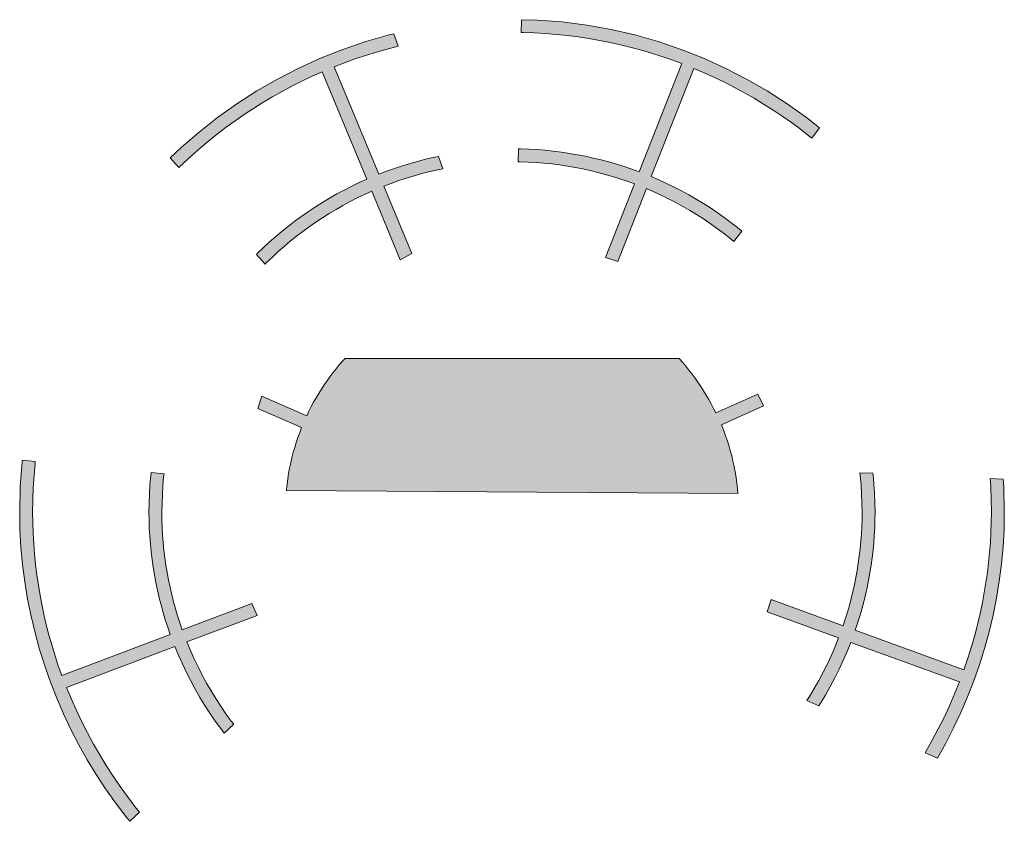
# Model space of a CAD drawing. Header units: millimetres. Extents: x -324 to -247, y -83 to 38.
# Tile 5 of 11: x -324 to -297, y 16 to 38. Entities that reach past the tile are written whole.
import ezdxf

# ---------------------------------------------------------------- set-up
doc = ezdxf.new("R2010")
doc.units = ezdxf.units.MM
doc.header["$MEASUREMENT"] = 0
doc.layers.add('Print', color=7, linetype='Continuous', lineweight=0)

# ---------------------------------------------------------------- blocks, each defined once
blk = doc.blocks.new('Block_0')
at = {"layer": 'Print'}
h = blk.add_hatch(color=4, dxfattribs=at)
h.dxf.hatch_style = 2
h.paths.add_polyline_path([(-302.798, 35.44), (-302.55, 35.266), (-302.306, 35.086), (-302.067, 34.901), (-301.995, 34.842), (-301.782, 35.124), (-302.142, 35.407), (-302.668, 35.781), (-303.212, 36.131), (-303.774, 36.454), (-304.352, 36.75), (-304.946, 37.019), (-305.555, 37.26), (-306.178, 37.471), (-306.814, 37.652), (-307.462, 37.802), (-308.122, 37.92), (-308.792, 38.006), (-309.472, 38.058), (-309.902, 38.068), (-309.91, 37.719), (-309.857, 37.719), (-309.554, 37.708), (-309.253, 37.691), (-308.954, 37.666), (-308.657, 37.635), (-308.362, 37.598), (-308.068, 37.554), (-307.777, 37.503), (-307.489, 37.446), (-307.202, 37.382), (-306.918, 37.312), (-306.636, 37.236), (-306.357, 37.154), (-306.081, 37.067), (-305.807, 36.973), (-305.535, 36.873), (-306.698, 33.926), (-306.901, 34), (-307.106, 34.069), (-307.314, 34.135), (-307.523, 34.195), (-307.734, 34.251), (-307.947, 34.303), (-308.161, 34.35), (-308.377, 34.392), (-308.595, 34.429), (-308.815, 34.462), (-309.036, 34.49), (-309.258, 34.513), (-309.482, 34.531), (-309.707, 34.543), (-309.934, 34.551), (-309.988, 34.552), (-309.996, 34.199), (-309.942, 34.199), (-309.724, 34.191), (-309.507, 34.179), (-309.292, 34.162), (-309.078, 34.14), (-308.865, 34.113), (-308.654, 34.081), (-308.444, 34.045), (-308.236, 34.005), (-308.029, 33.96), (-307.824, 33.91), (-307.621, 33.856), (-307.42, 33.798), (-307.22, 33.736), (-307.023, 33.669), (-306.827, 33.598), (-307.617, 31.596), (-307.282, 31.482), (-306.499, 33.469), (-306.296, 33.381), (-306.095, 33.289), (-305.897, 33.193), (-305.702, 33.092), (-305.509, 32.986), (-305.319, 32.877), (-305.132, 32.763), (-304.948, 32.645), (-304.766, 32.523), (-304.588, 32.397), (-304.412, 32.267), (-304.24, 32.134), (-304.114, 32.032), (-303.902, 32.313), (-304.022, 32.411), (-304.201, 32.55), (-304.384, 32.685), (-304.569, 32.816), (-304.758, 32.942), (-304.949, 33.064), (-305.144, 33.183), (-305.341, 33.296), (-305.542, 33.406), (-305.745, 33.51), (-305.95, 33.61), (-306.159, 33.706), (-306.369, 33.797), (-305.207, 36.743), (-304.925, 36.623), (-304.646, 36.497), (-304.371, 36.364), (-304.099, 36.225), (-303.831, 36.08), (-303.567, 35.929), (-303.307, 35.772), (-303.05, 35.609)])
h = blk.add_hatch(color=4, dxfattribs=at)
h.dxf.hatch_style = 2
h.paths.add_polyline_path([(-319.098, 34.174), (-318.876, 34.377), (-318.651, 34.576), (-318.42, 34.769), (-318.185, 34.957), (-317.946, 35.14), (-317.702, 35.317), (-317.454, 35.489), (-317.203, 35.655), (-316.947, 35.815), (-316.687, 35.97), (-316.423, 36.118), (-316.156, 36.261), (-315.885, 36.398), (-315.61, 36.528), (-315.332, 36.653), (-314.117, 33.726), (-314.324, 33.632), (-314.529, 33.534), (-314.732, 33.431), (-314.932, 33.323), (-315.129, 33.211), (-315.323, 33.095), (-315.514, 32.974), (-315.702, 32.85), (-315.888, 32.721), (-316.07, 32.588), (-316.249, 32.451), (-316.424, 32.31), (-316.597, 32.165), (-316.766, 32.017), (-316.931, 31.864), (-317.094, 31.708), (-317.123, 31.678), (-316.888, 31.415), (-316.846, 31.457), (-316.69, 31.607), (-316.531, 31.754), (-316.368, 31.897), (-316.202, 32.036), (-316.033, 32.172), (-315.861, 32.304), (-315.685, 32.432), (-315.507, 32.556), (-315.326, 32.676), (-315.142, 32.792), (-314.955, 32.904), (-314.766, 33.012), (-314.573, 33.115), (-314.379, 33.215), (-314.181, 33.31), (-313.981, 33.4), (-313.206, 31.534), (-312.894, 31.702), (-313.655, 33.535), (-313.451, 33.613), (-313.245, 33.687), (-313.037, 33.756), (-312.826, 33.82), (-312.614, 33.879), (-312.399, 33.934), (-312.183, 33.984), (-312.044, 34.012), (-312.166, 34.347), (-312.261, 34.328), (-312.486, 34.276), (-312.709, 34.219), (-312.929, 34.157), (-313.148, 34.09), (-313.364, 34.019), (-313.579, 33.942), (-313.791, 33.861), (-315.006, 36.787), (-314.723, 36.896), (-314.438, 37), (-314.149, 37.096), (-313.857, 37.187), (-313.563, 37.27), (-313.266, 37.347), (-313.262, 37.348), (-313.384, 37.681), (-313.509, 37.652), (-314.145, 37.471), (-314.768, 37.26), (-315.377, 37.019), (-315.971, 36.75), (-316.549, 36.454), (-317.111, 36.131), (-317.655, 35.781), (-318.181, 35.407), (-318.688, 35.009), (-319.175, 34.587), (-319.47, 34.305), (-319.235, 34.042)])
h = blk.add_hatch(color=4, dxfattribs=at)
h.dxf.hatch_style = 2
h.paths.add_polyline_path([(-303.463, 27.876), (-304.607, 27.361), (-304.669, 27.485), (-304.733, 27.608), (-304.8, 27.729), (-304.87, 27.849), (-304.943, 27.967), (-305.017, 28.083), (-305.095, 28.197), (-305.175, 28.309), (-305.257, 28.42), (-305.341, 28.529), (-305.428, 28.635), (-305.518, 28.74), (-305.609, 28.843), (-305.614, 28.848), (-314.708, 28.848), (-314.777, 28.772), (-314.866, 28.669), (-314.953, 28.563), (-315.038, 28.456), (-315.121, 28.347), (-315.201, 28.236), (-315.279, 28.123), (-315.354, 28.009), (-315.427, 27.892), (-315.497, 27.774), (-315.565, 27.655), (-315.63, 27.533), (-315.693, 27.41), (-315.753, 27.286), (-316.978, 27.818), (-317.086, 27.481), (-315.894, 26.963), (-315.946, 26.83), (-315.994, 26.695), (-316.04, 26.559), (-316.082, 26.422), (-316.121, 26.284), (-316.158, 26.144), (-316.191, 26.003), (-316.22, 25.861), (-316.247, 25.717), (-316.27, 25.573), (-316.29, 25.427), (-316.306, 25.281), (-316.309, 25.248), (-304.007, 25.172), (-304.019, 25.303), (-304.036, 25.454), (-304.057, 25.605), (-304.082, 25.755), (-304.11, 25.903), (-304.141, 26.05), (-304.176, 26.196), (-304.215, 26.341), (-304.257, 26.484), (-304.302, 26.625), (-304.351, 26.765), (-304.403, 26.904), (-304.458, 27.041), (-303.311, 27.558)])
h = blk.add_hatch(color=4, dxfattribs=at)
h.dxf.hatch_style = 2
h.paths.add_polyline_path([(-317.248, 22.173), (-319.143, 21.457), (-319.209, 21.646), (-319.27, 21.836), (-319.328, 22.029), (-319.382, 22.223), (-319.431, 22.418), (-319.477, 22.615), (-319.519, 22.814), (-319.556, 23.014), (-319.589, 23.216), (-319.618, 23.419), (-319.643, 23.623), (-319.663, 23.829), (-319.679, 24.036), (-319.69, 24.244), (-319.697, 24.453), (-319.699, 24.663), (-319.696, 24.904), (-319.687, 25.143), (-319.672, 25.381), (-319.652, 25.618), (-319.642, 25.704), (-319.993, 25.738), (-320.003, 25.655), (-320.024, 25.409), (-320.04, 25.162), (-320.049, 24.913), (-320.052, 24.663), (-320.05, 24.445), (-320.043, 24.227), (-320.031, 24.011), (-320.014, 23.796), (-319.993, 23.583), (-319.968, 23.37), (-319.937, 23.159), (-319.903, 22.95), (-319.864, 22.742), (-319.821, 22.536), (-319.773, 22.331), (-319.721, 22.128), (-319.666, 21.926), (-319.606, 21.726), (-319.541, 21.528), (-319.473, 21.332), (-322.427, 20.216), (-322.521, 20.481), (-322.609, 20.748), (-322.691, 21.017), (-322.768, 21.288), (-322.839, 21.561), (-322.905, 21.836), (-322.964, 22.113), (-323.017, 22.391), (-323.064, 22.67), (-323.105, 22.952), (-323.14, 23.234), (-323.169, 23.518), (-323.192, 23.803), (-323.208, 24.088), (-323.217, 24.375), (-323.221, 24.663), (-323.216, 24.997), (-323.204, 25.329), (-323.183, 25.659), (-323.154, 25.987), (-323.148, 26.042), (-323.499, 26.075), (-323.504, 26.033), (-323.556, 25.352), (-323.573, 24.663), (-323.565, 24.184), (-323.538, 23.707), (-323.495, 23.233), (-323.435, 22.762), (-323.359, 22.295), (-323.265, 21.833), (-323.156, 21.375), (-323.031, 20.921), (-322.891, 20.474), (-322.735, 20.031), (-322.564, 19.595), (-322.378, 19.166), (-322.177, 18.743), (-321.962, 18.328), (-321.733, 17.921), (-321.49, 17.521), (-321.234, 17.13), (-320.964, 16.748), (-320.681, 16.375), (-320.574, 16.244), (-320.31, 16.49), (-320.433, 16.643), (-320.64, 16.915), (-320.839, 17.192), (-321.031, 17.474), (-321.216, 17.761), (-321.393, 18.052), (-321.563, 18.348), (-321.725, 18.648), (-321.879, 18.952), (-322.025, 19.261), (-322.164, 19.573), (-322.294, 19.889), (-319.347, 21.003), (-319.248, 20.763), (-319.142, 20.527), (-319.031, 20.295), (-318.914, 20.065), (-318.791, 19.839), (-318.663, 19.617), (-318.529, 19.399), (-318.389, 19.184), (-318.244, 18.973), (-318.094, 18.766), (-318, 18.643), (-317.741, 18.884), (-317.81, 18.974), (-317.955, 19.174), (-318.094, 19.377), (-318.228, 19.583), (-318.358, 19.794), (-318.481, 20.008), (-318.6, 20.225), (-318.712, 20.446), (-318.82, 20.67), (-318.921, 20.897), (-319.017, 21.127), (-317.107, 21.849)])
h = blk.add_hatch(color=4, dxfattribs=at)
h.dxf.hatch_style = 2
h.paths.add_polyline_path([(-296.783, 25.563), (-297.135, 25.578), (-297.121, 25.352), (-297.107, 25.009), (-297.102, 24.663), (-297.106, 24.386), (-297.115, 24.11), (-297.13, 23.835), (-297.151, 23.56), (-297.178, 23.287), (-297.211, 23.014), (-297.25, 22.743), (-297.295, 22.474), (-297.345, 22.205), (-297.401, 21.938), (-297.462, 21.673), (-297.529, 21.409), (-297.601, 21.146), (-297.679, 20.886), (-297.761, 20.627), (-297.85, 20.37), (-300.81, 21.448), (-300.747, 21.638), (-300.687, 21.829), (-300.631, 22.023), (-300.579, 22.218), (-300.531, 22.414), (-300.487, 22.612), (-300.446, 22.811), (-300.41, 23.012), (-300.378, 23.214), (-300.35, 23.417), (-300.326, 23.622), (-300.306, 23.828), (-300.291, 24.035), (-300.28, 24.243), (-300.273, 24.453), (-300.271, 24.663), (-300.274, 24.922), (-300.284, 25.18), (-300.301, 25.435), (-300.324, 25.689), (-300.327, 25.72), (-300.684, 25.735), (-300.675, 25.651), (-300.652, 25.406), (-300.637, 25.16), (-300.627, 24.913), (-300.624, 24.663), (-300.626, 24.461), (-300.632, 24.259), (-300.643, 24.059), (-300.658, 23.859), (-300.677, 23.661), (-300.7, 23.464), (-300.727, 23.268), (-300.757, 23.074), (-300.792, 22.881), (-300.831, 22.689), (-300.874, 22.498), (-300.92, 22.309), (-300.97, 22.122), (-301.024, 21.936), (-301.081, 21.751), (-301.142, 21.568), (-303.102, 22.282), (-303.212, 21.947), (-301.263, 21.237), (-301.359, 20.999), (-301.461, 20.763), (-301.569, 20.531), (-301.683, 20.303), (-301.803, 20.078), (-301.928, 19.857), (-302.06, 19.639), (-302.129, 19.53), (-301.802, 19.387), (-301.758, 19.456), (-301.622, 19.682), (-301.491, 19.912), (-301.367, 20.146), (-301.248, 20.383), (-301.136, 20.624), (-301.031, 20.869), (-300.931, 21.116), (-297.973, 20.04), (-298.104, 19.714), (-298.243, 19.392), (-298.391, 19.073), (-298.547, 18.759), (-298.711, 18.449), (-298.884, 18.144), (-298.903, 18.112), (-298.572, 17.967), (-298.572, 17.967), (-298.345, 18.373), (-298.132, 18.786), (-297.934, 19.207), (-297.75, 19.634), (-297.58, 20.068), (-297.426, 20.507), (-297.286, 20.952), (-297.163, 21.402), (-297.055, 21.857), (-296.962, 22.316), (-296.886, 22.779), (-296.827, 23.246), (-296.784, 23.716), (-296.758, 24.188), (-296.75, 24.663), (-296.767, 25.352)])
for points in [[(-302.798, 35.44), (-302.55, 35.266), (-302.306, 35.086), (-302.067, 34.901), (-301.995, 34.842), (-301.782, 35.124), (-302.142, 35.407), (-302.668, 35.781), (-303.212, 36.131), (-303.774, 36.454), (-304.352, 36.75), (-304.946, 37.019), (-305.555, 37.26), (-306.178, 37.471), (-306.814, 37.652), (-307.462, 37.802), (-308.122, 37.92), (-308.792, 38.006), (-309.472, 38.058), (-309.902, 38.068), (-309.91, 37.719), (-309.857, 37.719), (-309.554, 37.708), (-309.253, 37.691), (-308.954, 37.666), (-308.657, 37.635), (-308.362, 37.598), (-308.068, 37.554), (-307.777, 37.503), (-307.489, 37.446), (-307.202, 37.382), (-306.918, 37.312), (-306.636, 37.236), (-306.357, 37.154), (-306.081, 37.067), (-305.807, 36.973), (-305.535, 36.873), (-306.698, 33.926), (-306.901, 34), (-307.106, 34.069), (-307.314, 34.135), (-307.523, 34.195), (-307.734, 34.251), (-307.947, 34.303), (-308.161, 34.35), (-308.377, 34.392), (-308.595, 34.429), (-308.815, 34.462), (-309.036, 34.49), (-309.258, 34.513), (-309.482, 34.531), (-309.707, 34.543), (-309.934, 34.551), (-309.988, 34.552), (-309.996, 34.199), (-309.942, 34.199), (-309.724, 34.191), (-309.507, 34.179), (-309.292, 34.162), (-309.078, 34.14), (-308.865, 34.113), (-308.654, 34.081), (-308.444, 34.045), (-308.236, 34.005), (-308.029, 33.96), (-307.824, 33.91), (-307.621, 33.856), (-307.42, 33.798), (-307.22, 33.736), (-307.023, 33.669), (-306.827, 33.598), (-307.617, 31.596), (-307.282, 31.482), (-306.499, 33.469), (-306.296, 33.381), (-306.095, 33.289), (-305.897, 33.193), (-305.702, 33.092), (-305.509, 32.986), (-305.319, 32.877), (-305.132, 32.763), (-304.948, 32.645), (-304.766, 32.523), (-304.588, 32.397), (-304.412, 32.267), (-304.24, 32.134), (-304.114, 32.032), (-303.902, 32.313), (-304.022, 32.411), (-304.201, 32.55), (-304.384, 32.685), (-304.569, 32.816), (-304.758, 32.942), (-304.949, 33.064), (-305.144, 33.183), (-305.341, 33.296), (-305.542, 33.406), (-305.745, 33.51), (-305.95, 33.61), (-306.159, 33.706), (-306.369, 33.797), (-305.207, 36.743), (-304.925, 36.623), (-304.646, 36.497), (-304.371, 36.364), (-304.099, 36.225), (-303.831, 36.08), (-303.567, 35.929), (-303.307, 35.772), (-303.05, 35.609)], [(-319.098, 34.174), (-318.876, 34.377), (-318.651, 34.576), (-318.42, 34.769), (-318.185, 34.957), (-317.946, 35.14), (-317.702, 35.317), (-317.454, 35.489), (-317.203, 35.655), (-316.947, 35.815), (-316.687, 35.97), (-316.423, 36.118), (-316.156, 36.261), (-315.885, 36.398), (-315.61, 36.528), (-315.332, 36.653), (-314.117, 33.726), (-314.324, 33.632), (-314.529, 33.534), (-314.732, 33.431), (-314.932, 33.323), (-315.129, 33.211), (-315.323, 33.095), (-315.514, 32.974), (-315.702, 32.85), (-315.888, 32.721), (-316.07, 32.588), (-316.249, 32.451), (-316.424, 32.31), (-316.597, 32.165), (-316.766, 32.017), (-316.931, 31.864), (-317.094, 31.708), (-317.123, 31.678), (-316.888, 31.415), (-316.846, 31.457), (-316.69, 31.607), (-316.531, 31.754), (-316.368, 31.897), (-316.202, 32.036), (-316.033, 32.172), (-315.861, 32.304), (-315.685, 32.432), (-315.507, 32.556), (-315.326, 32.676), (-315.142, 32.792), (-314.955, 32.904), (-314.766, 33.012), (-314.573, 33.115), (-314.379, 33.215), (-314.181, 33.31), (-313.981, 33.4), (-313.206, 31.534), (-312.894, 31.702), (-313.655, 33.535), (-313.451, 33.613), (-313.245, 33.687), (-313.037, 33.756), (-312.826, 33.82), (-312.614, 33.879), (-312.399, 33.934), (-312.183, 33.984), (-312.044, 34.012), (-312.166, 34.347), (-312.261, 34.328), (-312.486, 34.276), (-312.709, 34.219), (-312.929, 34.157), (-313.148, 34.09), (-313.364, 34.019), (-313.579, 33.942), (-313.791, 33.861), (-315.006, 36.787), (-314.723, 36.896), (-314.438, 37), (-314.149, 37.096), (-313.857, 37.187), (-313.563, 37.27), (-313.266, 37.347), (-313.262, 37.348), (-313.384, 37.681), (-313.509, 37.652), (-314.145, 37.471), (-314.768, 37.26), (-315.377, 37.019), (-315.971, 36.75), (-316.549, 36.454), (-317.111, 36.131), (-317.655, 35.781), (-318.181, 35.407), (-318.688, 35.009), (-319.175, 34.587), (-319.47, 34.305), (-319.235, 34.042)], [(-303.463, 27.876), (-304.607, 27.361), (-304.669, 27.485), (-304.733, 27.608), (-304.8, 27.729), (-304.87, 27.849), (-304.943, 27.967), (-305.017, 28.083), (-305.095, 28.197), (-305.175, 28.309), (-305.257, 28.42), (-305.341, 28.529), (-305.428, 28.635), (-305.518, 28.74), (-305.609, 28.843), (-305.614, 28.848), (-314.708, 28.848), (-314.777, 28.772), (-314.866, 28.669), (-314.953, 28.563), (-315.038, 28.456), (-315.121, 28.347), (-315.201, 28.236), (-315.279, 28.123), (-315.354, 28.009), (-315.427, 27.892), (-315.497, 27.774), (-315.565, 27.655), (-315.63, 27.533), (-315.693, 27.41), (-315.753, 27.286), (-316.978, 27.818), (-317.086, 27.481), (-315.894, 26.963), (-315.946, 26.83), (-315.994, 26.695), (-316.04, 26.559), (-316.082, 26.422), (-316.121, 26.284), (-316.158, 26.144), (-316.191, 26.003), (-316.22, 25.861), (-316.247, 25.717), (-316.27, 25.573), (-316.29, 25.427), (-316.306, 25.281), (-316.309, 25.248), (-304.007, 25.172), (-304.019, 25.303), (-304.036, 25.454), (-304.057, 25.605), (-304.082, 25.755), (-304.11, 25.903), (-304.141, 26.05), (-304.176, 26.196), (-304.215, 26.341), (-304.257, 26.484), (-304.302, 26.625), (-304.351, 26.765), (-304.403, 26.904), (-304.458, 27.041), (-303.311, 27.558)], [(-317.248, 22.173), (-319.143, 21.457), (-319.209, 21.646), (-319.27, 21.836), (-319.328, 22.029), (-319.382, 22.223), (-319.431, 22.418), (-319.477, 22.615), (-319.519, 22.814), (-319.556, 23.014), (-319.589, 23.216), (-319.618, 23.419), (-319.643, 23.623), (-319.663, 23.829), (-319.679, 24.036), (-319.69, 24.244), (-319.697, 24.453), (-319.699, 24.663), (-319.696, 24.904), (-319.687, 25.143), (-319.672, 25.381), (-319.652, 25.618), (-319.642, 25.704), (-319.993, 25.738), (-320.003, 25.655), (-320.024, 25.409), (-320.04, 25.162), (-320.049, 24.913), (-320.052, 24.663), (-320.05, 24.445), (-320.043, 24.227), (-320.031, 24.011), (-320.014, 23.796), (-319.993, 23.583), (-319.968, 23.37), (-319.937, 23.159), (-319.903, 22.95), (-319.864, 22.742), (-319.821, 22.536), (-319.773, 22.331), (-319.721, 22.128), (-319.666, 21.926), (-319.606, 21.726), (-319.541, 21.528), (-319.473, 21.332), (-322.427, 20.216), (-322.521, 20.481), (-322.609, 20.748), (-322.691, 21.017), (-322.768, 21.288), (-322.839, 21.561), (-322.905, 21.836), (-322.964, 22.113), (-323.017, 22.391), (-323.064, 22.67), (-323.105, 22.952), (-323.14, 23.234), (-323.169, 23.518), (-323.192, 23.803), (-323.208, 24.088), (-323.217, 24.375), (-323.221, 24.663), (-323.216, 24.997), (-323.204, 25.329), (-323.183, 25.659), (-323.154, 25.987), (-323.148, 26.042), (-323.499, 26.075), (-323.504, 26.033), (-323.556, 25.352), (-323.573, 24.663), (-323.565, 24.184), (-323.538, 23.707), (-323.495, 23.233), (-323.435, 22.762), (-323.359, 22.295), (-323.265, 21.833), (-323.156, 21.375), (-323.031, 20.921), (-322.891, 20.474), (-322.735, 20.031), (-322.564, 19.595), (-322.378, 19.166), (-322.177, 18.743), (-321.962, 18.328), (-321.733, 17.921), (-321.49, 17.521), (-321.234, 17.13), (-320.964, 16.748), (-320.681, 16.375), (-320.574, 16.244), (-320.31, 16.49), (-320.433, 16.643), (-320.64, 16.915), (-320.839, 17.192), (-321.031, 17.474), (-321.216, 17.761), (-321.393, 18.052), (-321.563, 18.348), (-321.725, 18.648), (-321.879, 18.952), (-322.025, 19.261), (-322.164, 19.573), (-322.294, 19.889), (-319.347, 21.003), (-319.248, 20.763), (-319.142, 20.527), (-319.031, 20.295), (-318.914, 20.065), (-318.791, 19.839), (-318.663, 19.617), (-318.529, 19.399), (-318.389, 19.184), (-318.244, 18.973), (-318.094, 18.766), (-318, 18.643), (-317.741, 18.884), (-317.81, 18.974), (-317.955, 19.174), (-318.094, 19.377), (-318.228, 19.583), (-318.358, 19.794), (-318.481, 20.008), (-318.6, 20.225), (-318.712, 20.446), (-318.82, 20.67), (-318.921, 20.897), (-319.017, 21.127), (-317.107, 21.849)], [(-296.783, 25.563), (-297.135, 25.578), (-297.121, 25.352), (-297.107, 25.009), (-297.102, 24.663), (-297.106, 24.386), (-297.115, 24.11), (-297.13, 23.835), (-297.151, 23.56), (-297.178, 23.287), (-297.211, 23.014), (-297.25, 22.743), (-297.295, 22.474), (-297.345, 22.205), (-297.401, 21.938), (-297.462, 21.673), (-297.529, 21.409), (-297.601, 21.146), (-297.679, 20.886), (-297.761, 20.627), (-297.85, 20.37), (-300.81, 21.448), (-300.747, 21.638), (-300.687, 21.829), (-300.631, 22.023), (-300.579, 22.218), (-300.531, 22.414), (-300.487, 22.612), (-300.446, 22.811), (-300.41, 23.012), (-300.378, 23.214), (-300.35, 23.417), (-300.326, 23.622), (-300.306, 23.828), (-300.291, 24.035), (-300.28, 24.243), (-300.273, 24.453), (-300.271, 24.663), (-300.274, 24.922), (-300.284, 25.18), (-300.301, 25.435), (-300.324, 25.689), (-300.327, 25.72), (-300.684, 25.735), (-300.675, 25.651), (-300.652, 25.406), (-300.637, 25.16), (-300.627, 24.913), (-300.624, 24.663), (-300.626, 24.461), (-300.632, 24.259), (-300.643, 24.059), (-300.658, 23.859), (-300.677, 23.661), (-300.7, 23.464), (-300.727, 23.268), (-300.757, 23.074), (-300.792, 22.881), (-300.831, 22.689), (-300.874, 22.498), (-300.92, 22.309), (-300.97, 22.122), (-301.024, 21.936), (-301.081, 21.751), (-301.142, 21.568), (-303.102, 22.282), (-303.212, 21.947), (-301.263, 21.237), (-301.359, 20.999), (-301.461, 20.763), (-301.569, 20.531), (-301.683, 20.303), (-301.803, 20.078), (-301.928, 19.857), (-302.06, 19.639), (-302.129, 19.53), (-301.802, 19.387), (-301.758, 19.456), (-301.622, 19.682), (-301.491, 19.912), (-301.367, 20.146), (-301.248, 20.383), (-301.136, 20.624), (-301.031, 20.869), (-300.931, 21.116), (-297.973, 20.04), (-298.104, 19.714), (-298.243, 19.392), (-298.391, 19.073), (-298.547, 18.759), (-298.711, 18.449), (-298.884, 18.144), (-298.903, 18.112), (-298.572, 17.967), (-298.572, 17.967), (-298.345, 18.373), (-298.132, 18.786), (-297.934, 19.207), (-297.75, 19.634), (-297.58, 20.068), (-297.426, 20.507), (-297.286, 20.952), (-297.163, 21.402), (-297.055, 21.857), (-296.962, 22.316), (-296.886, 22.779), (-296.827, 23.246), (-296.784, 23.716), (-296.758, 24.188), (-296.75, 24.663), (-296.767, 25.352)]]:
    blk.add_lwpolyline(points, close=True, dxfattribs=at)

msp = doc.modelspace()

# ---------------------------------------------------------------- block references
at = {"layer": 'Print'}
msp.add_blockref('Block_0', (0, 0), dxfattribs=at)

doc.saveas('drawing.dxf')
